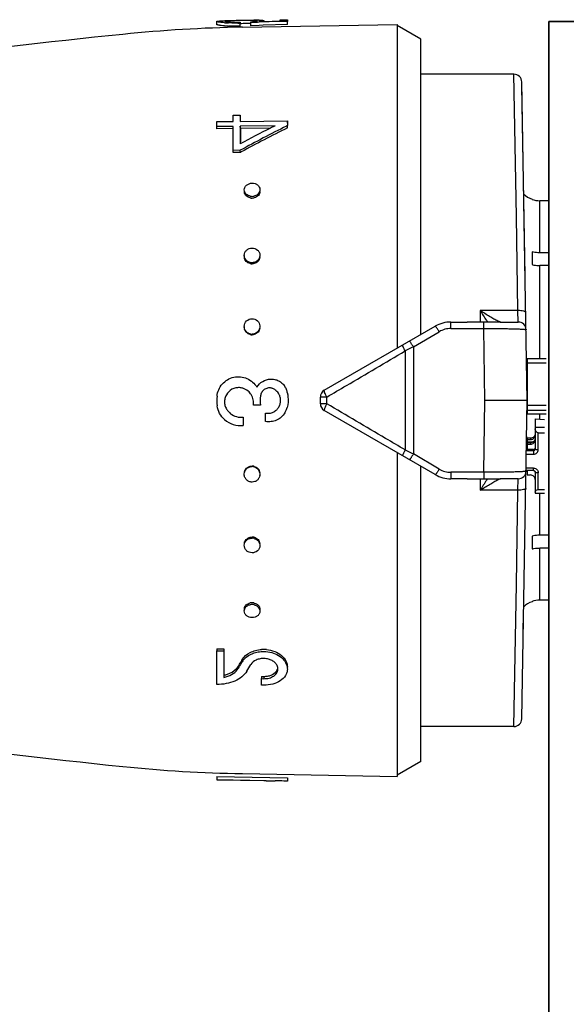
# Model space of a CAD drawing. Header units: millimetres. Extents: x -727 to 69715, y -15705 to 98123.
# Tile 226 of 256: x 48202 to 48237, y -12278 to -12215. Entities that reach past the tile are written whole.
import ezdxf

# ---------------------------------------------------------------- set-up
doc = ezdxf.new("R2010")
doc.units = ezdxf.units.MM
doc.layers.add('UT_ZAŘÍZENÍ - OT', color=3, linetype='Continuous', lineweight=35)

msp = doc.modelspace()

# ---------------------------------------------------------------- linework, layer by layer
at = {"color": 0, "linetype": 'Continuous'}
for p, q in [((48214.56, -12215.056), (48214.556, -12214.856)), ((48215.193, -12214.81), (48215.208, -12214.809)), ((48215.208, -12214.809), (48215.219, -12214.809)), ((48215.209, -12214.869), (48215.208, -12214.823)), ((48216.122, -12214.796), (48216, -12214.798)), ((48216.046, -12214.895), (48216.046, -12214.958)), ((48216.05, -12215.157), (48216.046, -12214.958)), ((48216.123, -12214.996), (48216.048, -12214.997)), ((48216.192, -12215.22), (48226.06, -12215.047)), ((48216.734, -12214.99), (48216.702, -12214.99)), ((48216.732, -12214.929), (48216.732, -12214.876)), ((48217.162, -12214.913), (48216.732, -12214.929)), ((48216.735, -12215.128), (48216.732, -12214.929)), ((48217.252, -12215.109), (48216.735, -12215.128)), ((48216.956, -12214.856), (48216.955, -12214.792)), ((48217.248, -12214.91), (48217.162, -12214.913)), ((48217.244, -12214.861), (48217.546, -12214.852)), ((48218.539, -12214.865), (48217.248, -12214.91)), ((48217.51, -12215.1), (48217.252, -12215.109)), ((48217.393, -12214.857), (48217.393, -12214.842)), ((48219.059, -12215.046), (48217.51, -12215.1)), ((48217.546, -12214.852), (48218.606, -12214.818)), ((48217.556, -12214.798), (48217.557, -12214.851)), ((48218.607, -12214.862), (48218.539, -12214.865)), ((48218.606, -12214.75), (48219.056, -12214.742)), ((48218.606, -12214.818), (48218.606, -12214.75)), ((48219.056, -12214.847), (48218.607, -12214.862)), ((48219.056, -12214.742), (48219.056, -12214.847)), ((48219.059, -12215.046), (48219.056, -12214.847)), ((48226.06, -12215.047), (48226.06, -12235.692)), ((48227.56, -12215.987), (48226.06, -12215.121)), ((48227.56, -12234.826), (48227.56, -12215.987)), ((48233.505, -12218.221), (48227.56, -12218.221)), ((48233.66, -12227.286), (48233.505, -12218.221)), ((48234.36, -12239.021), (48234.005, -12218.713)), ((48234.221, -12231.087), (48234.01, -12218.962)), ((48214.556, -12221.245), (48215.606, -12221.232)), ((48214.556, -12221.556), (48214.556, -12221.245)), ((48215.606, -12220.826), (48216.056, -12220.821)), ((48215.606, -12221.232), (48215.606, -12220.826)), ((48216.056, -12220.821), (48216.056, -12221.226)), ((48216.06, -12220.971), (48216.056, -12220.821)), ((48216.056, -12221.226), (48219.056, -12221.187)), ((48219.056, -12221.187), (48219.056, -12221.499)), ((48219.059, -12221.334), (48219.056, -12221.187)), ((48215.606, -12221.543), (48214.556, -12221.556)), ((48214.56, -12221.7), (48214.556, -12221.556)), ((48215.61, -12221.687), (48214.56, -12221.7)), ((48215.606, -12223.075), (48215.606, -12221.543)), ((48218.27, -12221.509), (48216.056, -12221.537)), ((48216.056, -12221.537), (48216.056, -12222.656)), ((48216.06, -12221.682), (48216.056, -12221.537)), ((48217.977, -12221.657), (48216.06, -12221.682)), ((48216.06, -12221.682), (48216.06, -12222.539)), ((48218.215, -12221.537), (48218.27, -12221.509)), ((48219.056, -12221.499), (48219, -12221.527)), ((48219.059, -12221.643), (48219.056, -12221.499)), ((48216.056, -12223.07), (48215.606, -12223.075)), ((48215.61, -12223.206), (48215.606, -12223.075)), ((48216.06, -12223.201), (48215.61, -12223.206)), ((48216.06, -12223.201), (48216.056, -12223.07)), ((48216.112, -12223.173), (48216.06, -12223.201)), ((48234.66, -12226.185), (48234.66, -12226.198)), ((48235.16, -12229.608), (48235.16, -12226.284)), ((48235.73, -12226.284), (48235.16, -12226.284)), ((48233.762, -12233.296), (48233.66, -12227.286)), ((48234.66, -12229.547), (48234.66, -12230.361)), ((48235.778, -12229.608), (48235.16, -12229.608)), ((48235.16, -12236.347), (48235.16, -12230.421)), ((48235.785, -12230.421), (48235.16, -12230.421)), ((48231.36, -12233.296), (48231.36, -12234.03)), ((48233.762, -12233.296), (48231.36, -12233.296)), ((48233.781, -12234.021), (48233.762, -12233.296)), ((48221.41, -12238.377), (48228.49, -12234.289)), ((48229.49, -12234.436), (48229.49, -12234.021)), ((48229.49, -12234.021), (48230.517, -12234.021)), ((48229.49, -12234.436), (48231.587, -12234.436)), ((48231.587, -12234.436), (48231.587, -12234.029)), ((48231.659, -12239.021), (48231.587, -12234.436)), ((48232.623, -12234.021), (48233.781, -12234.021)), ((48227.093, -12235.609), (48228.74, -12234.641)), ((48226.573, -12235.866), (48226.573, -12242.177)), ((48227.093, -12235.609), (48227.093, -12242.433)), ((48234.36, -12236.347), (48234.36, -12239.869)), ((48234.36, -12236.347), (48235.56, -12236.347)), ((48234.36, -12236.631), (48235.56, -12236.631)), ((48221.16, -12239.233), (48221.16, -12238.81)), ((48221.573, -12239.237), (48221.573, -12238.806)), ((48231.587, -12243.606), (48231.659, -12239.021)), ((48234.36, -12239.021), (48231.659, -12239.021)), ((48234.005, -12259.33), (48234.36, -12239.021)), ((48217.346, -12239.324), (48216.896, -12239.324)), ((48234.36, -12239.327), (48235.56, -12239.327)), ((48234.36, -12239.642), (48235.56, -12239.642)), ((48216.236, -12240.093), (48216.236, -12240.627)), ((48217.666, -12240.365), (48217.666, -12239.83)), ((48228.49, -12243.753), (48221.41, -12239.666)), ((48234.36, -12239.869), (48235.56, -12239.869)), ((48234.86, -12240.196), (48234.86, -12242.119)), ((48234.86, -12240.196), (48235.46, -12240.229)), ((48235.16, -12240.212), (48235.16, -12239.869)), ((48234.86, -12240.727), (48235.46, -12240.727)), ((48234.314, -12241.636), (48234.32, -12241.313)), ((48234.36, -12241.425), (48234.36, -12241.67)), ((48234.56, -12241.425), (48234.36, -12241.425)), ((48234.36, -12241.523), (48234.56, -12241.523)), ((48234.56, -12241.425), (48234.56, -12241.523)), ((48235.06, -12242.158), (48235.06, -12241.079)), ((48235.06, -12241.079), (48235.46, -12241.079)), ((48234.36, -12242.061), (48234.307, -12242.061)), ((48234.36, -12241.865), (48234.31, -12241.865)), ((48234.361, -12241.639), (48234.314, -12241.636)), ((48234.314, -12241.67), (48234.723, -12241.67)), ((48234.36, -12241.718), (48234.36, -12242.159)), ((48234.56, -12241.718), (48234.36, -12241.718)), ((48234.36, -12241.815), (48234.56, -12241.815)), ((48234.76, -12242.159), (48234.36, -12242.159)), ((48234.56, -12241.718), (48234.56, -12241.815)), ((48234.76, -12242.159), (48234.76, -12242.452)), ((48226.06, -12242.35), (48226.06, -12262.995)), ((48228.74, -12243.402), (48227.093, -12242.433)), ((48234.3, -12242.452), (48234.76, -12242.452)), ((48234.304, -12242.217), (48234.76, -12242.217)), ((48227.56, -12262.055), (48227.56, -12243.216)), ((48234.76, -12243.335), (48234.284, -12243.335)), ((48234.76, -12243.496), (48234.76, -12243.335)), ((48229.49, -12243.606), (48229.49, -12244.021)), ((48231.587, -12243.606), (48229.49, -12243.606)), ((48230.517, -12244.021), (48229.49, -12244.021)), ((48231.36, -12244.013), (48231.36, -12244.746)), ((48231.587, -12243.606), (48231.587, -12244.014)), ((48233.781, -12244.021), (48232.623, -12244.021)), ((48233.762, -12244.746), (48233.781, -12244.021)), ((48234.76, -12243.496), (48234.282, -12243.496)), ((48234.36, -12243.496), (48234.36, -12243.777)), ((48234.36, -12243.777), (48234.56, -12243.777)), ((48234.86, -12243.59), (48234.86, -12244.944)), ((48235.06, -12244.708), (48235.06, -12243.629)), ((48233.762, -12244.746), (48231.36, -12244.746)), ((48233.66, -12250.757), (48233.762, -12244.746)), ((48234.86, -12244.944), (48235.46, -12244.944)), ((48235.06, -12244.708), (48235.46, -12244.708)), ((48235.16, -12247.621), (48235.16, -12244.944)), ((48234.66, -12247.682), (48234.66, -12248.495)), ((48235.785, -12247.621), (48235.16, -12247.621)), ((48235.16, -12251.758), (48235.16, -12248.434)), ((48235.778, -12248.434), (48235.16, -12248.434)), ((48233.505, -12259.821), (48233.66, -12250.757)), ((48234.66, -12251.844), (48234.66, -12251.857)), ((48235.73, -12251.758), (48235.16, -12251.758)), ((48234.105, -12253.636), (48234.12, -12252.774)), ((48214.56, -12254.862), (48214.556, -12254.994)), ((48214.556, -12257.136), (48214.556, -12254.994)), ((48214.556, -12254.994), (48215.006, -12254.999)), ((48214.56, -12254.862), (48215.01, -12254.867)), ((48215.01, -12254.867), (48215.006, -12254.999)), ((48215.006, -12254.999), (48215.006, -12256.687)), ((48215.927, -12255.974), (48215.923, -12256.115)), ((48216.036, -12255.927), (48216.065, -12255.879)), ((48216.153, -12255.599), (48216.182, -12255.551)), ((48216.182, -12255.551), (48216.178, -12255.689)), ((48217.409, -12256.619), (48217.406, -12256.765)), ((48217.406, -12257.173), (48217.406, -12256.765)), ((48217.406, -12256.765), (48217.556, -12256.767)), ((48217.556, -12257.175), (48217.406, -12257.173)), ((48217.409, -12256.619), (48217.559, -12256.621)), ((48217.559, -12256.621), (48217.556, -12256.767)), ((48233.505, -12259.821), (48227.56, -12259.821)), ((48227.56, -12262.055), (48226.06, -12262.921)), ((48216.192, -12262.823), (48226.06, -12262.995)), ((48214.56, -12263.007), (48214.556, -12263.207)), ((48214.556, -12263.219), (48214.556, -12263.207)), ((48214.556, -12263.207), (48219.056, -12263.285)), ((48217.706, -12263.274), (48214.556, -12263.219)), ((48214.56, -12263.007), (48219.059, -12263.086)), ((48217.706, -12263.277), (48217.706, -12263.274)), ((48217.706, -12263.277), (48218.269, -12263.287)), ((48219.059, -12263.086), (48219.056, -12263.285)), ((48219.059, -12263.096), (48219.056, -12263.296)), ((48219.056, -12263.285), (48219.056, -12263.296))]:
    msp.add_line(p, q, dxfattribs=at)
for centre, radius, start, end in [((48215.675, -12206.38), 8.577, 265.82558, 266.62577), ((48215.676, -12206.529), 8.626, 265.85586, 266.65073), ((48215.824, -12250.544), 35.74, 91.01238, 91.21551), ((48215.748, -12205.126), 9.833, 266.63176, 267.39596), ((48215.749, -12205.258), 9.899, 266.65673, 267.41559), ((48215.353, -12216.605), 1.789, 94.25337, 94.6326), ((48215.409, -12217.374), 2.559, 93.45872, 94.22835), ((48215.829, -12202.416), 12.544, 270.2757, 270.99142), ((48215.872, -12204.867), 10.03, 270.37671, 270.99382), ((48216.283, -12208.468), 6.424, 274.00652, 274.76218), ((48216.369, -12209.51), 5.379, 274.77014, 275.5791), ((48216.805, -12220.07), 5.28, 88.37447, 89.19799), ((48217.665, -12256.899), 42.126, 90.84632, 91.00332), ((48217.38, -12237.798), 23.023, 90.56986, 90.83886), ((48217.28, -12228.002), 13.227, 90.13111, 90.55891), ((48259.648, -12713.061), 500, 95.86353, 99.2151), ((48217.762, -12305.206), 90, 91, 95.86353), ((48233.505, -12218.721), 0.5, 1.00273, 90.00005), ((48266.345, -12315.461), 105.191, 116.74897, 118.55954), ((48265.889, -12316.125), 105.923, 116.89327, 118.06457), ((48266.08, -12315.838), 105.279, 116.52799, 118.3353), ((48262.977, -12310.437), 99.533, 116.72558, 116.87901), ((48216.649, -12225.701), 0.34, 181.83857, 189.22993), ((48216.98, -12225.692), 0.33, 0.0012, 1.80344), ((48216.802, -12225.431), 0.578, 257.40046, 263.77919), ((48216.805, -12225.534), 0.583, 257.43846, 263.79562), ((48216.801, -12225.442), 0.567, 263.76903, 270.51539), ((48216.804, -12225.545), 0.572, 263.78497, 270.51556), ((48216.8, -12225.432), 0.577, 270.61415, 283.65474), ((48216.803, -12225.534), 0.582, 270.61233, 283.61615), ((48235.16, -12224.771), 1.5, 226.64917, 250.52878), ((48235.162, -12224.775), 1.509, 250.58004, 269.92942), ((48216.721, -12229.772), 0.415, 180.00363, 182.62681), ((48216.805, -12229.708), 0.529, 255.90699, 262.90203), ((48216.892, -12229.841), 0.417, 351.68515, 359.95596), ((48216.808, -12229.776), 0.533, 255.94846, 262.92018), ((48216.803, -12229.722), 0.515, 262.89641, 270.33517), ((48216.806, -12229.791), 0.519, 262.91395, 270.33539), ((48252.143, -12220.774), 24.264, 211.06983, 212.81472), ((48248.186, -12223.319), 19.559, 212.83138, 213.19135), ((48216.777, -12234.306), 0.471, 180.01487, 185.18459), ((48229.49, -12236.021), 2, 90, 120), ((48229.491, -12235.915), 1.479, 90.0293, 120.51258), ((48233.781, -12234.521), 0.5, 0.9973, 89.99995), ((48216.807, -12234.296), 0.505, 254.94557, 262.29746), ((48216.81, -12234.327), 0.509, 254.989, 262.3166), ((48216.805, -12234.313), 0.488, 262.29512, 270.14263), ((48216.808, -12234.344), 0.492, 262.31359, 270.14288), ((48334.655, -12454.982), 244.324, 116.11937, 116.25551), ((48234.26, -12237.177), 0.0994, 313.59217, 359.98031), ((48234.26, -12237.165), 0.301, 284.00989, 289.44256), ((48215.952, -12239.084), 0.878, 79.26214, 86.10486), ((48215.942, -12239.133), 0.927, 73.07928, 79.21627), ((48217.915, -12238.799), 0.576, 71.25318, 78.39725), ((48217.917, -12238.792), 0.569, 63.84048, 71.25521), ((48217.792, -12239.028), 0.836, 39.13046, 49.82845), ((48217.995, -12238.722), 1.078, 27.84061, 34.02965), ((48218, -12238.72), 1.073, 21.6663, 27.84286), ((48218.017, -12238.713), 1.054, 15.21143, 21.66816), ((48221.66, -12238.81), 0.5, 120, 180), ((48217.218, -12239.021), 2.661, 174.20363, 187.38301), ((48215.939, -12239.171), 0.963, 41.07571, 50.01192), ((48215.933, -12239.175), 0.97, 32.46127, 41.04427), ((48219.642, -12239.021), 2.316, 172.81682, 187.51949), ((48217.799, -12239.023), 0.828, 29.69129, 39.12926), ((48217.105, -12238.96), 1.999, 11.83461, 15.19202), ((48234.26, -12238.793), 0.3, 70.55401, 72.35353), ((48215.947, -12239.127), 0.893, 214.11402, 220.95302), ((48217.795, -12239.02), 0.831, 307.97112, 320.9467), ((48217.788, -12239.013), 0.841, 320.92395, 328.11089), ((48217.851, -12239.166), 1.23, 330.55262, 339.45926), ((48217.897, -12239.184), 1.181, 339.47291, 345.3977), ((48221.66, -12239.233), 0.5, 180, 240), ((48216.118, -12238.987), 1.644, 229.79423, 274.1007), ((48216.117, -12238.979), 1.119, 220.98571, 227.22441), ((48216.118, -12238.995), 1.104, 269.87405, 276.1358), ((48217.808, -12239.058), 0.785, 259.56156, 266.77563), ((48217.837, -12239.159), 1.247, 328.36326, 330.5708), ((48234.569, -12241.228), 0.29, 325.94596, 359.95559), ((48334.655, -12023.06), 244.324, 243.74449, 243.88063), ((48216.804, -12243.73), 0.489, 81.95126, 89.79291), ((48216.808, -12243.699), 0.493, 81.96974, 89.79318), ((48216.802, -12243.748), 0.507, 74.61727, 81.95392), ((48216.805, -12243.717), 0.51, 74.66061, 81.97306), ((48229.491, -12242.128), 1.479, 239.48743, 269.97069), ((48216.825, -12243.739), 0.481, 352.20997, 354.91531), ((48229.49, -12242.021), 2, 240, 270), ((48248.528, -12254.946), 19.968, 146.8123, 147.16491), ((48233.781, -12243.521), 0.5, 270, 359), ((48234.772, -12243.59), 0.0882, 0.03691, 8.66078), ((48252.064, -12257.219), 24.171, 147.18194, 148.9335), ((48216.802, -12248.321), 0.516, 82.18024, 89.60747), ((48216.806, -12248.253), 0.52, 82.19776, 89.60771), ((48216.8, -12248.338), 0.533, 75.22208, 82.18643), ((48216.804, -12248.27), 0.537, 75.26335, 82.20456), ((48216.801, -12252.607), 0.574, 89.52764, 102.6205), ((48216.805, -12252.505), 0.579, 90.47615, 102.57666), ((48216.804, -12252.489), 0.563, 89.46365, 90.42767), ((48216.8, -12252.602), 0.569, 82.70603, 89.43816), ((48216.804, -12252.5), 0.574, 82.72194, 89.43835), ((48216.799, -12252.617), 0.584, 76.3765, 82.71678), ((48216.802, -12252.514), 0.588, 76.41423, 82.73319), ((48235.16, -12253.271), 1.5, 109.47122, 133.35083), ((48235.162, -12253.268), 1.509, 90.07058, 109.41996), ((48216.649, -12252.341), 0.34, 170.77007, 178.16143), ((48216.98, -12252.351), 0.33, 358.19656, 359.9988), ((48217.537, -12256.845), 1.949, 89.34777, 93.68224), ((48217.536, -12256.877), 1.981, 84.74512, 89.3338), ((48215.136, -12255.489), 0.927, 321.71489, 328.50896), ((48177.506, -12232.833), 44.921, 328.78337, 329.0635), ((48177.984, -12232.787), 44.466, 328.57088, 328.85214), ((48176.632, -12231.97), 46.046, 328.85211, 329.1259), ((48175.783, -12231.802), 46.929, 329.13232, 329.40315), ((48217.046, -12256.203), 1.009, 142.68913, 149.33475), ((48217.141, -12256.276), 1.129, 136.6726, 142.69573), ((48178.252, -12232.906), 44.808, 328.5423, 329.17295), ((48215.057, -12255.427), 1.027, 315.49883, 321.71461), ((48217.997, -12256.146), 0.458, 358.60453, 6.96692), ((48214.622, -12254.817), 1.908, 281.62893, 285.76186), ((48259.648, -11764.982), 500, 260.77609, 264.13647), ((48233.505, -12259.321), 0.5, 270, 359), ((48217.762, -12172.837), 90, 264.13647, 269)]:
    msp.add_arc(centre, radius, start, end, dxfattribs=at)
at = {"color": 0, "linetype": 'Continuous', "extrusion": (0, 0, -1)}
for centre, major_axis, ratio, start_param, end_param in [((48235.06, -12240.844), (0, -0.235), 0.85043, 0, 1.570796), ((48235.06, -12244.865), (0.2, 0), 0.785695, 3.141593, 4.712389)]:
    msp.add_ellipse(centre, major_axis=major_axis, ratio=ratio, start_param=start_param, end_param=end_param, dxfattribs=at)
at = {"color": 0, "linetype": 'Continuous'}
for points, knots in [([(48214.556, -12214.856), (48214.556, -12214.853), (48214.563, -12214.847), (48214.571, -12214.844), (48214.576, -12214.843)], [0, 0, 0, 0, 0.34526, 1, 1, 1, 1]), ([(48215.05, -12214.934), (48214.981, -12214.929), (48214.882, -12214.92), (48214.761, -12214.906), (48214.69, -12214.896), (48214.635, -12214.886), (48214.593, -12214.876), (48214.57, -12214.869), (48214.556, -12214.86), (48214.556, -12214.856)], [0, 0, 0, 0, 0.415889, 0.585993, 0.728367, 0.841268, 0.923827, 0.975949, 1, 1, 1, 1]), ([(48215.052, -12215.133), (48214.983, -12215.128), (48214.885, -12215.119), (48214.764, -12215.105), (48214.693, -12215.095), (48214.638, -12215.086), (48214.596, -12215.076), (48214.573, -12215.068), (48214.56, -12215.06), (48214.56, -12215.056)], [0, 0, 0, 0, 0.416026, 0.586157, 0.728535, 0.841423, 0.923955, 0.976034, 1, 1, 1, 1]), ([(48214.576, -12214.843), (48214.58, -12214.842), (48214.6, -12214.836), (48214.62, -12214.833), (48214.636, -12214.831)], [0, 0, 0, 0, 0.194984, 1, 1, 1, 1]), ([(48214.636, -12214.831), (48214.692, -12214.824), (48214.836, -12214.818), (48214.979, -12214.814), (48215.066, -12214.812)], [0, 0, 0, 0, 0.393124, 1, 1, 1, 1]), ([(48215.208, -12214.823), (48215.193, -12214.824), (48215.167, -12214.826), (48215.133, -12214.831), (48215.113, -12214.835), (48215.101, -12214.839), (48215.099, -12214.842)], [0, 0, 0, 0, 0.402142, 0.703286, 0.901798, 1, 1, 1, 1]), ([(48215.099, -12214.842), (48215.099, -12214.842), (48215.099, -12214.843), (48215.099, -12214.843), (48215.099, -12214.844)], [0, 0, 0, 0, 0.519614, 1, 1, 1, 1]), ([(48215.099, -12214.844), (48215.099, -12214.846), (48215.104, -12214.849), (48215.12, -12214.855), (48215.158, -12214.863), (48215.22, -12214.871), (48215.269, -12214.875), (48215.297, -12214.878)], [0, 0, 0, 0, 0.026104, 0.078509, 0.271488, 0.580502, 1, 1, 1, 1]), ([(48216, -12214.798), (48215.86, -12214.8), (48215.612, -12214.806), (48215.363, -12214.813), (48215.254, -12214.82)], [0, 0, 0, 0, 0.5608, 1, 1, 1, 1]), ([(48215.297, -12214.878), (48215.341, -12214.881), (48215.554, -12214.895), (48215.768, -12214.898), (48215.938, -12214.897)], [0, 0, 0, 0, 0.202928, 1, 1, 1, 1]), ([(48215.889, -12214.96), (48215.838, -12214.96), (48215.642, -12214.96), (48215.446, -12214.955), (48215.301, -12214.949)], [0, 0, 0, 0, 0.261385, 1, 1, 1, 1]), ([(48216.05, -12215.157), (48215.984, -12215.158), (48215.735, -12215.16), (48215.486, -12215.156), (48215.302, -12215.147)], [0, 0, 0, 0, 0.261104, 1, 1, 1, 1]), ([(48216.7, -12214.79), (48216.656, -12214.79), (48216.464, -12214.791), (48216.271, -12214.793), (48216.122, -12214.796)], [0, 0, 0, 0, 0.228486, 1, 1, 1, 1]), ([(48216.702, -12214.99), (48216.658, -12214.99), (48216.465, -12214.991), (48216.272, -12214.993), (48216.123, -12214.996)], [0, 0, 0, 0, 0.228577, 1, 1, 1, 1]), ([(48216.879, -12214.791), (48216.865, -12214.79), (48216.806, -12214.79), (48216.746, -12214.79), (48216.7, -12214.79)], [0, 0, 0, 0, 0.229978, 1, 1, 1, 1]), ([(48216.892, -12214.863), (48216.93, -12214.859), (48216.995, -12214.852), (48217.071, -12214.841), (48217.116, -12214.832), (48217.139, -12214.826), (48217.151, -12214.822), (48217.158, -12214.816), (48217.158, -12214.814)], [0, 0, 0, 0, 0.416564, 0.727805, 0.840468, 0.923103, 0.975235, 1, 1, 1, 1]), ([(48217.066, -12214.797), (48217.058, -12214.796), (48217.021, -12214.794), (48216.984, -12214.793), (48216.955, -12214.792)], [0, 0, 0, 0, 0.216654, 1, 1, 1, 1]), ([(48217.134, -12214.804), (48217.13, -12214.803), (48217.107, -12214.8), (48217.084, -12214.798), (48217.066, -12214.797)], [0, 0, 0, 0, 0.191517, 1, 1, 1, 1]), ([(48217.158, -12214.814), (48217.158, -12214.811), (48217.148, -12214.806), (48217.14, -12214.805), (48217.134, -12214.804)], [0, 0, 0, 0, 0.306489, 1, 1, 1, 1]), ([(48217.393, -12214.842), (48217.382, -12214.843), (48217.332, -12214.851), (48217.282, -12214.857), (48217.244, -12214.861)], [0, 0, 0, 0, 0.219199, 1, 1, 1, 1]), ([(48217.25, -12214.776), (48217.265, -12214.776), (48217.317, -12214.776), (48217.369, -12214.776), (48217.406, -12214.777)], [0, 0, 0, 0, 0.28218, 1, 1, 1, 1]), ([(48217.556, -12214.798), (48217.556, -12214.803), (48217.537, -12214.811), (48217.51, -12214.82), (48217.456, -12214.831), (48217.416, -12214.838), (48217.393, -12214.842)], [0, 0, 0, 0, 0.080473, 0.272652, 0.58028, 1, 1, 1, 1]), ([(48217.406, -12214.777), (48217.417, -12214.778), (48217.45, -12214.779), (48217.483, -12214.781), (48217.506, -12214.784)], [0, 0, 0, 0, 0.312325, 1, 1, 1, 1]), ([(48217.506, -12214.784), (48217.518, -12214.785), (48217.535, -12214.787), (48217.551, -12214.792), (48217.556, -12214.796), (48217.556, -12214.798)], [0, 0, 0, 0, 0.708486, 0.898996, 1, 1, 1, 1]), ([(48216.306, -12225.601), (48216.304, -12225.545), (48216.331, -12225.429), (48216.443, -12225.285), (48216.611, -12225.192), (48216.74, -12225.169), (48216.806, -12225.168)], [0, 0, 0, 0, 0.229393, 0.470966, 0.729703, 1, 1, 1, 1]), ([(48216.806, -12225.168), (48216.869, -12225.168), (48216.995, -12225.187), (48217.159, -12225.271), (48217.273, -12225.405), (48217.304, -12225.516), (48217.306, -12225.57)], [0, 0, 0, 0, 0.270385, 0.528616, 0.769944, 1, 1, 1, 1]), ([(48216.41, -12225.847), (48216.379, -12225.813), (48216.329, -12225.736), (48216.308, -12225.646), (48216.306, -12225.601)], [0, 0, 0, 0, 0.509651, 1, 1, 1, 1]), ([(48216.679, -12226.103), (48216.589, -12226.082), (48216.421, -12226.003), (48216.327, -12225.838), (48216.314, -12225.755)], [0, 0, 0, 0, 0.524629, 1, 1, 1, 1]), ([(48217.309, -12225.692), (48217.309, -12225.784), (48217.224, -12225.981), (48217.04, -12226.076), (48216.94, -12226.1)], [0, 0, 0, 0, 0.47302, 1, 1, 1, 1]), ([(48217.306, -12225.57), (48217.307, -12225.618), (48217.289, -12225.717), (48217.235, -12225.802), (48217.202, -12225.84)], [0, 0, 0, 0, 0.488775, 1, 1, 1, 1]), ([(48216.676, -12225.995), (48216.65, -12225.989), (48216.552, -12225.96), (48216.461, -12225.903), (48216.41, -12225.847)], [0, 0, 0, 0, 0.260211, 1, 1, 1, 1]), ([(48217.202, -12225.84), (48217.185, -12225.858), (48217.11, -12225.929), (48217.012, -12225.974), (48216.936, -12225.993)], [0, 0, 0, 0, 0.24218, 1, 1, 1, 1]), ([(48216.306, -12229.772), (48216.306, -12229.711), (48216.334, -12229.587), (48216.445, -12229.431), (48216.612, -12229.329), (48216.741, -12229.304), (48216.806, -12229.304)], [0, 0, 0, 0, 0.241806, 0.488407, 0.741812, 1, 1, 1, 1]), ([(48216.806, -12229.304), (48216.929, -12229.303), (48217.122, -12229.37), (48217.271, -12229.568), (48217.303, -12229.687), (48217.305, -12229.746)], [0, 0, 0, 0, 0.507384, 0.755665, 1, 1, 1, 1]), ([(48235.16, -12229.608), (48235.117, -12229.608), (48234.949, -12229.603), (48234.782, -12229.578), (48234.66, -12229.547)], [0, 0, 0, 0, 0.252472, 1, 1, 1, 1]), ([(48216.373, -12230.005), (48216.363, -12229.989), (48216.328, -12229.922), (48216.309, -12229.847), (48216.306, -12229.791)], [0, 0, 0, 0, 0.253103, 1, 1, 1, 1]), ([(48216.679, -12230.294), (48216.587, -12230.271), (48216.414, -12230.176), (48216.327, -12229.998), (48216.314, -12229.908)], [0, 0, 0, 0, 0.510101, 1, 1, 1, 1]), ([(48216.676, -12230.221), (48216.614, -12230.206), (48216.495, -12230.153), (48216.406, -12230.058), (48216.373, -12230.005)], [0, 0, 0, 0, 0.506643, 1, 1, 1, 1]), ([(48217.267, -12229.944), (48217.238, -12230.011), (48217.145, -12230.133), (48217.008, -12230.201), (48216.936, -12230.22)], [0, 0, 0, 0, 0.492845, 1, 1, 1, 1]), ([(48217.305, -12229.901), (48217.292, -12229.992), (48217.204, -12230.171), (48217.032, -12230.268), (48216.94, -12230.292)], [0, 0, 0, 0, 0.489899, 1, 1, 1, 1]), ([(48217.305, -12229.746), (48217.308, -12229.797), (48217.298, -12229.865), (48217.274, -12229.929), (48217.267, -12229.944)], [0, 0, 0, 0, 0.747031, 1, 1, 1, 1]), ([(48234.66, -12230.361), (48234.7, -12230.371), (48234.864, -12230.406), (48235.033, -12230.421), (48235.16, -12230.421)], [0, 0, 0, 0, 0.247091, 1, 1, 1, 1]), ([(48232.48, -12233.957), (48232.397, -12233.917), (48232.22, -12233.824), (48231.844, -12233.608), (48231.555, -12233.426), (48231.36, -12233.296)], [0, 0, 0, 0, 0.213248, 0.460801, 1, 1, 1, 1]), ([(48234.262, -12233.425), (48234.262, -12233.416), (48234.253, -12233.393), (48234.22, -12233.37), (48234.173, -12233.348), (48234.083, -12233.32), (48233.944, -12233.3), (48233.826, -12233.295), (48233.762, -12233.296)], [0, 0, 0, 0, 0.054454, 0.124226, 0.220024, 0.341181, 0.645763, 1, 1, 1, 1]), ([(48216.306, -12234.306), (48216.306, -12234.18), (48216.414, -12233.916), (48216.678, -12233.811), (48216.806, -12233.81)], [0, 0, 0, 0, 0.49811, 1, 1, 1, 1]), ([(48216.806, -12233.81), (48216.927, -12233.81), (48217.177, -12233.902), (48217.293, -12234.142), (48217.304, -12234.261)], [0, 0, 0, 0, 0.501804, 1, 1, 1, 1]), ([(48232.559, -12233.993), (48232.553, -12233.99), (48232.526, -12233.979), (48232.5, -12233.967), (48232.48, -12233.957)], [0, 0, 0, 0, 0.229765, 1, 1, 1, 1]), ([(48232.59, -12234.005), (48232.588, -12234.004), (48232.577, -12234), (48232.567, -12233.996), (48232.559, -12233.993)], [0, 0, 0, 0, 0.235586, 1, 1, 1, 1]), ([(48216.679, -12234.819), (48216.596, -12234.796), (48216.439, -12234.71), (48216.35, -12234.554), (48216.327, -12234.472)], [0, 0, 0, 0, 0.50198, 1, 1, 1, 1]), ([(48216.676, -12234.784), (48216.603, -12234.764), (48216.464, -12234.693), (48216.374, -12234.565), (48216.345, -12234.496)], [0, 0, 0, 0, 0.50114, 1, 1, 1, 1]), ([(48217.288, -12234.432), (48217.266, -12234.514), (48217.176, -12234.672), (48217.019, -12234.76), (48216.936, -12234.783)], [0, 0, 0, 0, 0.49918, 1, 1, 1, 1]), ([(48217.305, -12234.406), (48217.292, -12234.5), (48217.208, -12234.687), (48217.033, -12234.792), (48216.94, -12234.818)], [0, 0, 0, 0, 0.498032, 1, 1, 1, 1]), ([(48228.74, -12234.641), (48228.719, -12234.621), (48228.688, -12234.573), (48228.654, -12234.499), (48228.615, -12234.436), (48228.576, -12234.385), (48228.546, -12234.344), (48228.521, -12234.312), (48228.506, -12234.296), (48228.493, -12234.287), (48228.49, -12234.289)], [0, 0, 0, 0, 0.198142, 0.388892, 0.560134, 0.707991, 0.828678, 0.918542, 0.975091, 1, 1, 1, 1]), ([(48231.587, -12234.029), (48231.408, -12234.031), (48231.051, -12234.03), (48230.694, -12234.021), (48230.517, -12234.021)], [0, 0, 0, 0, 0.502804, 1, 1, 1, 1]), ([(48232.623, -12234.021), (48232.544, -12234.021), (48232.198, -12234.022), (48231.853, -12234.026), (48231.587, -12234.029)], [0, 0, 0, 0, 0.230893, 1, 1, 1, 1]), ([(48231.587, -12234.436), (48231.763, -12234.436), (48232.108, -12234.435), (48232.609, -12234.438), (48233.07, -12234.444), (48233.42, -12234.451), (48233.667, -12234.459), (48233.824, -12234.465), (48233.958, -12234.471), (48234.07, -12234.478), (48234.158, -12234.486), (48234.221, -12234.493), (48234.259, -12234.501), (48234.276, -12234.506), (48234.281, -12234.511), (48234.281, -12234.513)], [0, 0, 0, 0, 0.195605, 0.383531, 0.55643, 0.707585, 0.773165, 0.831259, 0.881323, 0.92293, 0.955723, 0.979458, 0.994025, 0.997954, 1, 1, 1, 1]), ([(48232.649, -12234.021), (48232.641, -12234.021), (48232.621, -12234.016), (48232.602, -12234.01), (48232.59, -12234.005)], [0, 0, 0, 0, 0.393757, 1, 1, 1, 1]), ([(48227.093, -12235.609), (48227.064, -12235.559), (48227.021, -12235.488), (48226.964, -12235.398), (48226.928, -12235.343), (48226.897, -12235.298), (48226.874, -12235.266), (48226.857, -12235.248), (48226.848, -12235.24), (48226.845, -12235.239), (48226.843, -12235.24)], [0, 0, 0, 0, 0.387648, 0.559336, 0.708365, 0.829964, 0.920373, 0.976704, 0.992026, 1, 1, 1, 1]), ([(48221.573, -12238.806), (48221.988, -12238.561), (48223.655, -12237.581), (48225.321, -12236.601), (48226.573, -12235.866)], [0, 0, 0, 0, 0.249365, 1, 1, 1, 1]), ([(48226.573, -12235.866), (48226.547, -12235.819), (48226.51, -12235.75), (48226.467, -12235.663), (48226.442, -12235.608), (48226.423, -12235.563), (48226.411, -12235.528), (48226.405, -12235.506), (48226.406, -12235.492), (48226.409, -12235.49)], [0, 0, 0, 0, 0.389691, 0.560136, 0.707341, 0.827183, 0.916538, 0.973346, 1, 1, 1, 1]), ([(48214.57, -12238.752), (48214.584, -12238.61), (48214.659, -12238.328), (48214.966, -12237.84), (48215.616, -12237.449), (48216.373, -12237.523), (48216.857, -12237.836), (48217.043, -12238.06), (48217.116, -12238.183)], [0, 0, 0, 0, 0.125806, 0.251598, 0.500158, 0.748611, 0.874302, 1, 1, 1, 1]), ([(48217.116, -12238.183), (48217.204, -12238.031), (48217.46, -12237.768), (48217.898, -12237.639), (48218.25, -12237.671), (48218.501, -12237.762), (48218.722, -12237.911), (48218.839, -12238.046), (48218.889, -12238.119)], [0, 0, 0, 0, 0.249691, 0.498274, 0.623384, 0.748679, 0.874168, 1, 1, 1, 1]), ([(48216.012, -12238.208), (48215.928, -12238.203), (48215.758, -12238.215), (48215.441, -12238.331), (48215.187, -12238.581), (48215.064, -12238.897), (48215.038, -12239.152), (48215.084, -12239.405), (48215.16, -12239.558), (48215.207, -12239.628)], [0, 0, 0, 0, 0.124702, 0.249421, 0.497433, 0.62303, 0.748788, 0.874419, 1, 1, 1, 1]), ([(48218.031, -12238.235), (48217.954, -12238.219), (48217.792, -12238.22), (48217.57, -12238.319), (48217.407, -12238.498), (48217.354, -12238.653), (48217.344, -12238.732)], [0, 0, 0, 0, 0.248903, 0.498305, 0.748695, 1, 1, 1, 1]), ([(48221.573, -12238.806), (48221.544, -12238.754), (48221.494, -12238.659), (48221.436, -12238.531), (48221.406, -12238.442), (48221.4, -12238.396), (48221.405, -12238.38), (48221.41, -12238.377)], [0, 0, 0, 0, 0.377895, 0.69297, 0.905251, 0.965919, 1, 1, 1, 1]), ([(48216.896, -12239.324), (48216.912, -12239.209), (48216.903, -12238.972), (48216.814, -12238.752), (48216.752, -12238.654)], [0, 0, 0, 0, 0.500135, 1, 1, 1, 1]), ([(48218.501, -12239.457), (48218.54, -12239.395), (48218.602, -12239.258), (48218.634, -12239.037), (48218.61, -12238.815), (48218.554, -12238.676), (48218.518, -12238.613)], [0, 0, 0, 0, 0.249892, 0.499949, 0.75024, 1, 1, 1, 1]), ([(48219.062, -12238.55), (48219.078, -12238.627), (48219.124, -12238.936), (48219.099, -12239.256), (48219.04, -12239.482)], [0, 0, 0, 0, 0.250786, 1, 1, 1, 1]), ([(48221.573, -12238.806), (48221.545, -12238.806), (48221.491, -12238.806), (48221.412, -12238.806), (48221.342, -12238.807), (48221.281, -12238.807), (48221.237, -12238.808), (48221.208, -12238.808), (48221.191, -12238.808), (48221.178, -12238.809), (48221.168, -12238.809), (48221.164, -12238.81), (48221.16, -12238.809), (48221.16, -12238.81)], [0, 0, 0, 0, 0.203374, 0.394866, 0.56769, 0.716771, 0.837685, 0.88646, 0.926896, 0.958626, 0.981467, 0.99529, 1, 1, 1, 1]), ([(48215.057, -12240.243), (48214.928, -12240.133), (48214.709, -12239.862), (48214.6, -12239.532), (48214.578, -12239.363)], [0, 0, 0, 0, 0.49938, 1, 1, 1, 1]), ([(48221.573, -12239.237), (48221.545, -12239.237), (48221.491, -12239.236), (48221.412, -12239.236), (48221.342, -12239.236), (48221.281, -12239.235), (48221.237, -12239.235), (48221.208, -12239.234), (48221.191, -12239.234), (48221.178, -12239.234), (48221.168, -12239.234), (48221.164, -12239.232), (48221.16, -12239.233), (48221.16, -12239.233)], [0, 0, 0, 0, 0.203374, 0.394866, 0.56769, 0.716771, 0.837685, 0.88646, 0.926896, 0.958626, 0.981467, 0.99529, 1, 1, 1, 1]), ([(48221.573, -12239.237), (48221.544, -12239.288), (48221.494, -12239.384), (48221.436, -12239.512), (48221.406, -12239.6), (48221.4, -12239.647), (48221.405, -12239.663), (48221.41, -12239.666)], [0, 0, 0, 0, 0.377895, 0.69297, 0.905251, 0.965919, 1, 1, 1, 1]), ([(48226.573, -12242.177), (48226.155, -12241.931), (48224.488, -12240.952), (48222.822, -12239.972), (48221.573, -12239.237)], [0, 0, 0, 0, 0.250578, 1, 1, 1, 1]), ([(48215.357, -12239.8), (48215.459, -12239.894), (48215.698, -12240.046), (48215.977, -12240.099), (48216.116, -12240.099)], [0, 0, 0, 0, 0.500561, 1, 1, 1, 1]), ([(48218.898, -12239.813), (48218.836, -12239.914), (48218.68, -12240.1), (48218.375, -12240.297), (48218.026, -12240.393), (48217.783, -12240.387), (48217.666, -12240.365)], [0, 0, 0, 0, 0.249964, 0.499879, 0.749906, 1, 1, 1, 1]), ([(48217.764, -12239.842), (48217.86, -12239.848), (48218.055, -12239.824), (48218.231, -12239.734), (48218.306, -12239.675)], [0, 0, 0, 0, 0.50069, 1, 1, 1, 1]), ([(48234.86, -12241.131), (48234.86, -12241.169), (48234.844, -12241.247), (48234.777, -12241.345), (48234.677, -12241.41), (48234.599, -12241.425), (48234.56, -12241.425)], [0, 0, 0, 0, 0.247784, 0.496832, 0.747734, 1, 1, 1, 1]), ([(48234.56, -12241.523), (48234.609, -12241.523), (48234.707, -12241.499), (48234.783, -12241.431), (48234.81, -12241.391)], [0, 0, 0, 0, 0.501963, 1, 1, 1, 1]), ([(48234.86, -12241.424), (48234.86, -12241.462), (48234.844, -12241.54), (48234.777, -12241.637), (48234.677, -12241.703), (48234.599, -12241.718), (48234.56, -12241.718)], [0, 0, 0, 0, 0.247784, 0.496832, 0.747734, 1, 1, 1, 1]), ([(48234.56, -12241.815), (48234.599, -12241.815), (48234.677, -12241.8), (48234.777, -12241.735), (48234.844, -12241.637), (48234.86, -12241.56), (48234.86, -12241.521)], [0, 0, 0, 0, 0.252266, 0.503168, 0.752216, 1, 1, 1, 1]), ([(48234.76, -12242.159), (48234.772, -12242.159), (48234.796, -12242.154), (48234.827, -12242.136), (48234.85, -12242.108), (48234.857, -12242.085), (48234.859, -12242.074)], [0, 0, 0, 0, 0.251925, 0.502849, 0.751924, 1, 1, 1, 1]), ([(48234.76, -12242.217), (48234.773, -12242.217), (48234.799, -12242.212), (48234.832, -12242.19), (48234.854, -12242.158), (48234.86, -12242.132), (48234.86, -12242.119)], [0, 0, 0, 0, 0.252236, 0.503168, 0.752245, 1, 1, 1, 1]), ([(48234.76, -12242.452), (48234.799, -12242.452), (48234.877, -12242.437), (48234.977, -12242.372), (48235.044, -12242.274), (48235.06, -12242.196), (48235.06, -12242.158)], [0, 0, 0, 0, 0.252255, 0.503168, 0.752226, 1, 1, 1, 1]), ([(48234.86, -12242.119), (48234.86, -12242.122), (48234.863, -12242.127), (48234.869, -12242.131), (48234.879, -12242.136), (48234.895, -12242.142), (48234.92, -12242.147), (48234.95, -12242.152), (48234.997, -12242.157), (48235.034, -12242.158), (48235.06, -12242.158)], [0, 0, 0, 0, 0.040706, 0.069574, 0.105554, 0.199505, 0.321626, 0.468167, 0.634164, 1, 1, 1, 1]), ([(48226.573, -12242.177), (48226.547, -12242.224), (48226.51, -12242.292), (48226.467, -12242.379), (48226.442, -12242.434), (48226.423, -12242.479), (48226.411, -12242.515), (48226.405, -12242.536), (48226.406, -12242.55), (48226.409, -12242.552)], [0, 0, 0, 0, 0.389693, 0.560138, 0.707342, 0.827185, 0.916539, 0.973347, 1, 1, 1, 1]), ([(48227.093, -12242.433), (48227.064, -12242.483), (48227.021, -12242.555), (48226.964, -12242.644), (48226.928, -12242.7), (48226.897, -12242.744), (48226.874, -12242.776), (48226.857, -12242.795), (48226.848, -12242.802), (48226.845, -12242.803), (48226.843, -12242.803)], [0, 0, 0, 0, 0.387648, 0.559336, 0.708365, 0.829964, 0.920373, 0.976704, 0.992026, 1, 1, 1, 1]), ([(48216.327, -12243.57), (48216.35, -12243.488), (48216.439, -12243.333), (48216.596, -12243.246), (48216.679, -12243.224)], [0, 0, 0, 0, 0.49802, 1, 1, 1, 1]), ([(48216.345, -12243.547), (48216.374, -12243.477), (48216.464, -12243.35), (48216.603, -12243.278), (48216.676, -12243.259)], [0, 0, 0, 0, 0.49886, 1, 1, 1, 1]), ([(48216.936, -12243.259), (48217.019, -12243.282), (48217.176, -12243.371), (48217.266, -12243.528), (48217.288, -12243.611)], [0, 0, 0, 0, 0.50082, 1, 1, 1, 1]), ([(48216.94, -12243.225), (48217.033, -12243.25), (48217.208, -12243.356), (48217.292, -12243.542), (48217.305, -12243.637)], [0, 0, 0, 0, 0.501968, 1, 1, 1, 1]), ([(48228.74, -12243.402), (48228.719, -12243.422), (48228.688, -12243.47), (48228.654, -12243.544), (48228.615, -12243.607), (48228.576, -12243.658), (48228.546, -12243.699), (48228.521, -12243.73), (48228.506, -12243.747), (48228.493, -12243.755), (48228.49, -12243.753)], [0, 0, 0, 0, 0.198108, 0.388908, 0.560156, 0.708001, 0.828682, 0.918545, 0.975091, 1, 1, 1, 1]), ([(48234.76, -12243.335), (48234.799, -12243.335), (48234.877, -12243.35), (48234.977, -12243.416), (48235.044, -12243.513), (48235.06, -12243.591), (48235.06, -12243.629)], [0, 0, 0, 0, 0.252255, 0.503168, 0.752226, 1, 1, 1, 1]), ([(48216.806, -12244.232), (48216.737, -12244.232), (48216.599, -12244.202), (48216.427, -12244.081), (48216.32, -12243.9), (48216.302, -12243.761), (48216.308, -12243.694)], [0, 0, 0, 0, 0.25144, 0.501784, 0.751362, 1, 1, 1, 1]), ([(48217.301, -12243.804), (48217.293, -12243.862), (48217.256, -12243.977), (48217.143, -12244.119), (48216.985, -12244.21), (48216.866, -12244.232), (48216.806, -12244.232)], [0, 0, 0, 0, 0.249231, 0.498303, 0.748586, 1, 1, 1, 1]), ([(48230.517, -12244.021), (48230.694, -12244.021), (48231.051, -12244.013), (48231.408, -12244.012), (48231.587, -12244.014)], [0, 0, 0, 0, 0.497196, 1, 1, 1, 1]), ([(48234.281, -12243.53), (48234.281, -12243.532), (48234.276, -12243.536), (48234.259, -12243.542), (48234.221, -12243.549), (48234.158, -12243.557), (48234.07, -12243.564), (48233.958, -12243.571), (48233.824, -12243.578), (48233.667, -12243.584), (48233.42, -12243.591), (48233.07, -12243.598), (48232.609, -12243.604), (48232.108, -12243.607), (48231.763, -12243.607), (48231.587, -12243.606)], [0, 0, 0, 0, 0.002046, 0.005975, 0.020542, 0.044277, 0.07707, 0.118677, 0.168741, 0.226835, 0.292415, 0.44357, 0.616469, 0.804395, 1, 1, 1, 1]), ([(48231.587, -12244.014), (48231.679, -12244.015), (48232.024, -12244.018), (48232.369, -12244.021), (48232.623, -12244.021)], [0, 0, 0, 0, 0.264643, 1, 1, 1, 1]), ([(48232.48, -12244.085), (48232.51, -12244.071), (48232.561, -12244.048), (48232.613, -12244.028), (48232.635, -12244.023)], [0, 0, 0, 0, 0.595054, 1, 1, 1, 1]), ([(48232.635, -12244.023), (48232.637, -12244.023), (48232.641, -12244.022), (48232.646, -12244.021), (48232.649, -12244.021)], [0, 0, 0, 0, 0.289793, 1, 1, 1, 1]), ([(48234.86, -12244.071), (48234.86, -12244.033), (48234.844, -12243.955), (48234.777, -12243.858), (48234.677, -12243.792), (48234.599, -12243.777), (48234.56, -12243.777)], [0, 0, 0, 0, 0.247784, 0.496832, 0.747734, 1, 1, 1, 1]), ([(48234.76, -12243.496), (48234.772, -12243.496), (48234.797, -12243.5), (48234.828, -12243.519), (48234.85, -12243.545), (48234.857, -12243.567), (48234.859, -12243.577)], [0, 0, 0, 0, 0.26767, 0.525516, 0.768461, 1, 1, 1, 1]), ([(48234.86, -12243.59), (48234.86, -12243.593), (48234.863, -12243.598), (48234.869, -12243.602), (48234.879, -12243.607), (48234.895, -12243.613), (48234.92, -12243.619), (48234.95, -12243.623), (48234.997, -12243.628), (48235.034, -12243.629), (48235.06, -12243.629)], [0, 0, 0, 0, 0.040706, 0.069574, 0.105554, 0.199505, 0.321626, 0.468167, 0.634164, 1, 1, 1, 1]), ([(48231.36, -12244.746), (48231.555, -12244.617), (48231.844, -12244.435), (48232.22, -12244.219), (48232.397, -12244.125), (48232.48, -12244.085)], [0, 0, 0, 0, 0.539199, 0.786752, 1, 1, 1, 1]), ([(48234.262, -12244.617), (48234.262, -12244.627), (48234.253, -12244.649), (48234.22, -12244.673), (48234.173, -12244.695), (48234.083, -12244.722), (48233.944, -12244.743), (48233.826, -12244.747), (48233.762, -12244.746)], [0, 0, 0, 0, 0.054452, 0.124207, 0.219995, 0.341151, 0.645741, 1, 1, 1, 1]), ([(48216.314, -12248.135), (48216.327, -12248.045), (48216.414, -12247.866), (48216.587, -12247.772), (48216.679, -12247.749)], [0, 0, 0, 0, 0.489899, 1, 1, 1, 1]), ([(48216.94, -12247.75), (48217.032, -12247.775), (48217.204, -12247.871), (48217.292, -12248.051), (48217.305, -12248.141)], [0, 0, 0, 0, 0.510101, 1, 1, 1, 1]), ([(48235.16, -12247.621), (48235.117, -12247.621), (48234.949, -12247.626), (48234.782, -12247.651), (48234.66, -12247.682)], [0, 0, 0, 0, 0.252472, 1, 1, 1, 1]), ([(48216.806, -12248.739), (48216.739, -12248.738), (48216.607, -12248.712), (48216.437, -12248.605), (48216.327, -12248.442), (48216.304, -12248.314), (48216.306, -12248.252)], [0, 0, 0, 0, 0.258416, 0.511779, 0.758272, 1, 1, 1, 1]), ([(48216.306, -12248.252), (48216.309, -12248.196), (48216.328, -12248.12), (48216.363, -12248.054), (48216.373, -12248.038)], [0, 0, 0, 0, 0.746897, 1, 1, 1, 1]), ([(48216.373, -12248.038), (48216.406, -12247.984), (48216.495, -12247.89), (48216.614, -12247.837), (48216.676, -12247.821)], [0, 0, 0, 0, 0.493357, 1, 1, 1, 1]), ([(48217.305, -12248.296), (48217.303, -12248.355), (48217.271, -12248.475), (48217.122, -12248.672), (48216.929, -12248.74), (48216.806, -12248.739)], [0, 0, 0, 0, 0.244335, 0.492616, 1, 1, 1, 1]), ([(48216.936, -12247.823), (48217.008, -12247.842), (48217.145, -12247.909), (48217.238, -12248.032), (48217.267, -12248.098)], [0, 0, 0, 0, 0.507155, 1, 1, 1, 1]), ([(48217.267, -12248.098), (48217.274, -12248.114), (48217.298, -12248.177), (48217.308, -12248.246), (48217.305, -12248.296)], [0, 0, 0, 0, 0.252969, 1, 1, 1, 1]), ([(48234.66, -12248.495), (48234.7, -12248.485), (48234.864, -12248.449), (48235.033, -12248.434), (48235.16, -12248.434)], [0, 0, 0, 0, 0.247091, 1, 1, 1, 1]), ([(48216.306, -12252.441), (48216.308, -12252.397), (48216.329, -12252.307), (48216.379, -12252.23), (48216.41, -12252.195)], [0, 0, 0, 0, 0.490349, 1, 1, 1, 1]), ([(48216.314, -12252.287), (48216.327, -12252.205), (48216.421, -12252.039), (48216.589, -12251.96), (48216.679, -12251.94)], [0, 0, 0, 0, 0.475371, 1, 1, 1, 1]), ([(48216.41, -12252.195), (48216.427, -12252.177), (48216.502, -12252.107), (48216.6, -12252.064), (48216.676, -12252.047)], [0, 0, 0, 0, 0.241743, 1, 1, 1, 1]), ([(48216.936, -12252.05), (48216.962, -12252.056), (48217.06, -12252.087), (48217.151, -12252.146), (48217.202, -12252.203)], [0, 0, 0, 0, 0.259523, 1, 1, 1, 1]), ([(48216.94, -12251.942), (48217.04, -12251.966), (48217.224, -12252.062), (48217.309, -12252.259), (48217.309, -12252.351)], [0, 0, 0, 0, 0.52698, 1, 1, 1, 1]), ([(48217.202, -12252.203), (48217.235, -12252.24), (48217.289, -12252.325), (48217.307, -12252.424), (48217.306, -12252.472)], [0, 0, 0, 0, 0.511225, 1, 1, 1, 1]), ([(48216.806, -12252.874), (48216.74, -12252.873), (48216.611, -12252.85), (48216.443, -12252.757), (48216.331, -12252.614), (48216.304, -12252.497), (48216.306, -12252.441)], [0, 0, 0, 0, 0.270297, 0.529034, 0.770607, 1, 1, 1, 1]), ([(48217.306, -12252.472), (48217.304, -12252.526), (48217.273, -12252.637), (48217.159, -12252.771), (48216.995, -12252.855), (48216.869, -12252.875), (48216.806, -12252.874)], [0, 0, 0, 0, 0.230056, 0.471384, 0.729615, 1, 1, 1, 1]), ([(48216.182, -12255.551), (48216.295, -12255.36), (48216.578, -12255.122), (48217.026, -12254.951), (48217.281, -12254.908), (48217.412, -12254.9)], [0, 0, 0, 0, 0.464053, 0.726092, 1, 1, 1, 1]), ([(48216.32, -12255.501), (48216.467, -12255.346), (48216.761, -12255.164), (48217.197, -12255.047), (48217.436, -12255.027), (48217.556, -12255.028)], [0, 0, 0, 0, 0.473959, 0.733478, 1, 1, 1, 1]), ([(48217.556, -12255.028), (48217.724, -12255.03), (48218.055, -12255.076), (48218.499, -12255.264), (48218.843, -12255.55), (48218.985, -12255.8), (48219.022, -12255.927)], [0, 0, 0, 0, 0.276815, 0.541296, 0.783329, 1, 1, 1, 1]), ([(48217.718, -12254.904), (48217.898, -12254.921), (48218.245, -12255.001), (48218.686, -12255.253), (48218.988, -12255.607), (48219.062, -12255.896), (48219.059, -12256.031)], [0, 0, 0, 0, 0.285569, 0.551478, 0.78834, 1, 1, 1, 1]), ([(48218.402, -12255.925), (48218.371, -12255.861), (48218.278, -12255.738), (48218.084, -12255.6), (48217.846, -12255.507), (48217.583, -12255.469), (48217.318, -12255.49), (48217.007, -12255.585), (48216.806, -12255.739), (48216.729, -12255.868)], [0, 0, 0, 0, 0.110355, 0.232071, 0.363298, 0.500079, 0.636986, 0.768855, 1, 1, 1, 1]), ([(48218.452, -12256.09), (48218.451, -12256.076), (48218.441, -12256.019), (48218.421, -12255.964), (48218.402, -12255.925)], [0, 0, 0, 0, 0.245195, 1, 1, 1, 1]), ([(48219.022, -12255.927), (48219.028, -12255.947), (48219.049, -12256.027), (48219.057, -12256.11), (48219.055, -12256.172)], [0, 0, 0, 0, 0.254201, 1, 1, 1, 1]), ([(48216.474, -12256.29), (48216.391, -12256.426), (48216.158, -12256.678), (48215.699, -12256.945), (48215.15, -12257.105), (48214.757, -12257.138), (48214.556, -12257.136)], [0, 0, 0, 0, 0.219385, 0.461046, 0.724092, 1, 1, 1, 1]), ([(48215.01, -12256.541), (48215.087, -12256.525), (48215.37, -12256.449), (48215.64, -12256.3), (48215.79, -12256.147)], [0, 0, 0, 0, 0.269283, 1, 1, 1, 1]), ([(48215.14, -12256.654), (48215.305, -12256.607), (48215.606, -12256.478), (48215.845, -12256.244), (48215.923, -12256.115)], [0, 0, 0, 0, 0.53047, 1, 1, 1, 1]), ([(48217.556, -12256.767), (48217.67, -12256.769), (48217.892, -12256.743), (48218.185, -12256.619), (48218.397, -12256.419), (48218.453, -12256.24), (48218.455, -12256.157)], [0, 0, 0, 0, 0.288289, 0.554647, 0.788959, 1, 1, 1, 1]), ([(48219.055, -12256.172), (48219.054, -12256.241), (48219.031, -12256.382), (48218.906, -12256.652), (48218.604, -12256.936), (48218.115, -12257.136), (48217.746, -12257.177), (48217.556, -12257.175)], [0, 0, 0, 0, 0.104904, 0.212347, 0.445391, 0.711352, 1, 1, 1, 1]), ([(48217.559, -12256.621), (48217.639, -12256.622), (48217.797, -12256.609), (48218.079, -12256.533), (48218.268, -12256.411), (48218.352, -12256.304)], [0, 0, 0, 0, 0.273822, 0.536871, 1, 1, 1, 1]), ([(48218.352, -12256.304), (48218.364, -12256.288), (48218.41, -12256.223), (48218.44, -12256.147), (48218.451, -12256.089)], [0, 0, 0, 0, 0.259352, 1, 1, 1, 1]), ([(48219.056, -12263.296), (48218.903, -12263.293), (48218.641, -12263.29), (48218.378, -12263.288), (48218.269, -12263.287)], [0, 0, 0, 0, 0.581949, 1, 1, 1, 1])]:
    msp.add_open_spline(points, degree=3, knots=knots, dxfattribs=at)
for points in [[(48216.936, -12230.22), (48216.894, -12230.231), (48216.85, -12230.237), (48216.806, -12230.237)], [(48216.94, -12230.292), (48216.898, -12230.303), (48216.853, -12230.309), (48216.809, -12230.31)], [(48216.345, -12234.496), (48216.325, -12234.449), (48216.312, -12234.399), (48216.308, -12234.349)], [(48217.304, -12234.261), (48217.309, -12234.318), (48217.303, -12234.377), (48217.288, -12234.432)], [(48216.936, -12234.783), (48216.894, -12234.795), (48216.85, -12234.801), (48216.806, -12234.801)], [(48216.94, -12234.818), (48216.898, -12234.829), (48216.853, -12234.836), (48216.809, -12234.836)], [(48216.558, -12238.433), (48216.457, -12238.349), (48216.338, -12238.284), (48216.212, -12238.246)], [(48218.332, -12238.389), (48218.282, -12238.347), (48218.227, -12238.31), (48218.168, -12238.281)], [(48216.676, -12243.259), (48216.718, -12243.247), (48216.762, -12243.241), (48216.806, -12243.241)], [(48216.679, -12243.224), (48216.721, -12243.213), (48216.765, -12243.207), (48216.809, -12243.207)], [(48216.308, -12243.694), (48216.312, -12243.643), (48216.325, -12243.593), (48216.345, -12243.547)], [(48217.288, -12243.611), (48217.303, -12243.666), (48217.309, -12243.724), (48217.304, -12243.781)], [(48216.676, -12247.821), (48216.718, -12247.811), (48216.762, -12247.805), (48216.806, -12247.805)], [(48216.679, -12247.749), (48216.721, -12247.738), (48216.765, -12247.733), (48216.809, -12247.733)]]:
    msp.add_open_spline(points, degree=3, dxfattribs=at)
at = {"layer": 'UT_ZAŘÍZENÍ - OT', "linetype": 'Continuous'}
for p, q in [((48235.73, -12214.862), (48235.73, -12714.862)), ((49435.73, -12214.862), (48235.73, -12214.862))]:
    msp.add_line(p, q, dxfattribs=at)

doc.saveas('drawing.dxf')
